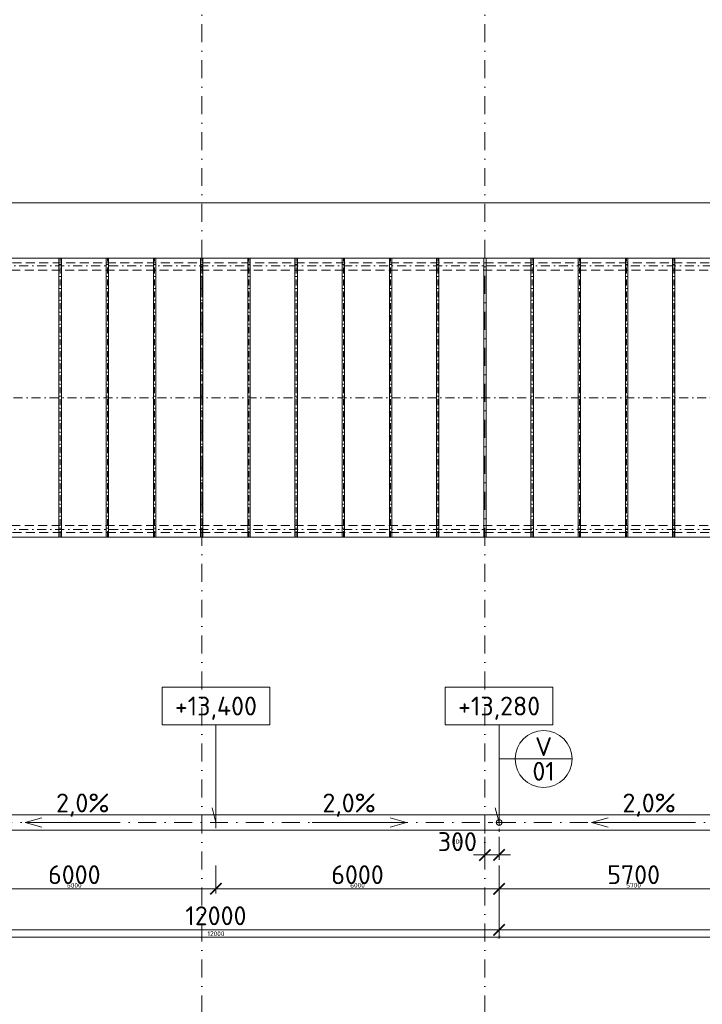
# Model space of a CAD drawing. Header units: millimetres. Extents: x -916886 to 3713765, y -2985421 to 1675785.
# Tile 113 of 256: x 56142 to 70605, y 191449 to 212309. Entities that reach past the tile are written whole.
import ezdxf
from ezdxf.enums import TextEntityAlignment as Align

# ---------------------------------------------------------------- set-up
doc = ezdxf.new("R2010")
doc.units = ezdxf.units.MM
for name, pattern in [('CENTERX2', [101.6, 63.5, -12.7, 12.7, -12.7]), ('DASHDOT', [25.4, 12.7, -6.35, 0, -6.35]), ('ČÁRKOVANÁ', [19.05, 12.7, -6.35])]:
    doc.linetypes.add(name, pattern=pattern)
doc.layers.get('Defpoints').update_dxf_attribs({"color": 8})
for name, color, linetype, lineweight in [('A99_N_kce-pohl', 1, 'Continuous', 9), ('A99_N_koty-200', 5, 'Continuous', 5), ('A99_N_koty-200 @ 200', 5, 'Continuous', 5), ('A99_N_koty-200 @ 50 (2)', 5, 'Continuous', 5), ('A99_N_koty-vysk', 160, 'Continuous', 9), ('A99_N_znaceni 200', 5, 'Continuous', 5), ('A99_S_osy', 1, 'CENTERX2', 5)]:
    doc.layers.add(name, color=color, linetype=linetype, lineweight=lineweight)
doc.styles.add('A99_kota', font='isocpeur.ttf', dxfattribs={"height": 2})
doc.styles.add('A99_popis', font='isocpeur.ttf')
doc.styles.add('ad_popis 100', font='isocpeur.ttf', dxfattribs={"height": 200})
doc.dimstyles.new('A99_kota_200 new', dxfattribs={"dimscale": 200, "dimtxt": 2, "dimasz": 1.2, "dimexe": 0.5, "dimexo": 1.5, "dimgap": 0.5, "dimtad": 1, "dimdec": 0, "dimzin": 3, "dimdsep": 46, "dimtxsty": 'A99_kota', "dimblk": 'ARCHTICK', "dimcen": 2.5, "dimazin": 2, "dimtfac": 0.75, "dimtdec": 0, "dimtix": 1, "dimtmove": 2, "dimatfit": 0, "dimfxl": 0, "dimtolj": 1, "dimtzin": 0, "dimlwd": 5, "dimlwe": 5, "dimarcsym": 0})

# ---------------------------------------------------------------- blocks, each defined once
blk = doc.blocks.new('_ArchTick')
at = {"color": 0, "linetype": 'ByBlock', "const_width": 0.15}
blk.add_lwpolyline([(-0.5, -0.5), (0.5, 0.5)], dxfattribs=at)
blk = doc.blocks.new('*D3585')
at = {"layer": 'A99_N_koty-200', "color": 0, "linetype": 'Continuous', "lineweight": 5, "transparency": 16777216}
for p, q in [((66000, 195000), (66000, 194512.5)), ((66300, 195000), (66300, 194512.5)), ((66000, 194612.5), (65760, 194612.5)), ((66000, 194612.5), (66300, 194612.5)), ((66300, 194612.5), (66540, 194612.5))]:
    blk.add_line(p, q, dxfattribs=at)
at = {"layer": 'Defpoints', "color": 0, "linetype": 'Continuous', "lineweight": 0, "transparency": 16777216}
for p in [(66000, 195300), (66300, 195300), (66300, 194612.5)]:
    blk.add_point(p, dxfattribs=at)
at = {"layer": 'A99_N_koty-200', "color": 0, "linetype": 'Continuous', "lineweight": 5, "transparency": 16777216, "xscale": 240, "yscale": 240, "zscale": 240}
blk.add_blockref('_ArchTick', (66000, 194612.5), dxfattribs=at)
at = {"layer": 'A99_N_koty-200', "color": 0, "linetype": 'Continuous', "lineweight": 5, "transparency": 16777216, "xscale": 240, "yscale": 240, "zscale": 240, "rotation": 180}
blk.add_blockref('_ArchTick', (66300, 194612.5), dxfattribs=at)
at = {"layer": 'A99_N_koty-200', "color": 0, "linetype": 'Continuous', "transparency": 16777216, "insert": (65415, 194895), "char_height": 400, "attachment_point": 5, "style": 'A99_kota'}
blk.add_mtext('\\A1;300', dxfattribs=at)
blk = doc.blocks.new('*D3586')
at = {"layer": 'A99_N_koty-200', "color": 0, "linetype": 'Continuous', "lineweight": 5, "transparency": 16777216}
for p, q in [((66000, 194812.5), (66000, 194587.5)), ((66300, 194812.5), (66300, 194587.5)), ((66000, 194612.5), (65940, 194612.5)), ((66000, 194612.5), (66300, 194612.5)), ((66300, 194612.5), (66360, 194612.5))]:
    blk.add_line(p, q, dxfattribs=at)
at = {"layer": 'Defpoints', "color": 0, "linetype": 'Continuous', "lineweight": 0, "transparency": 16777216}
for p in [(66000, 195300), (66300, 195300), (66300, 194612.5)]:
    blk.add_point(p, dxfattribs=at)
at = {"layer": 'A99_N_koty-200', "color": 0, "linetype": 'Continuous', "lineweight": 5, "transparency": 16777216, "xscale": 60, "yscale": 60, "zscale": 60}
blk.add_blockref('_ArchTick', (66000, 194612.5), dxfattribs=at)
at = {"layer": 'A99_N_koty-200', "color": 0, "linetype": 'Continuous', "lineweight": 5, "transparency": 16777216, "xscale": 60, "yscale": 60, "zscale": 60, "rotation": 180}
blk.add_blockref('_ArchTick', (66300, 194612.5), dxfattribs=at)
at = {"layer": 'A99_N_koty-200', "color": 0, "linetype": 'Continuous', "transparency": 16777216, "insert": (65415, 194895), "char_height": 100, "attachment_point": 5, "style": 'A99_kota'}
blk.add_mtext('\\A1;300', dxfattribs=at)
blk = doc.blocks.new('*D3591')
at = {"layer": 'A99_N_koty-200', "color": 0, "linetype": 'Continuous', "lineweight": 5, "transparency": 16777216}
for p, q in [((54300, 193825), (54300, 192925)), ((66300, 193825), (66300, 192925)), ((54300, 193025), (66300, 193025))]:
    blk.add_line(p, q, dxfattribs=at)
at = {"layer": 'Defpoints', "color": 0, "linetype": 'Continuous', "lineweight": 0, "transparency": 16777216}
for p in [(54300, 195300), (66300, 195300), (66300, 193025)]:
    blk.add_point(p, dxfattribs=at)
at = {"layer": 'A99_N_koty-200', "color": 0, "linetype": 'Continuous', "lineweight": 5, "transparency": 16777216, "xscale": 240, "yscale": 240, "zscale": 240, "rotation": 180}
blk.add_blockref('_ArchTick', (54300, 193025), dxfattribs=at)
at = {"layer": 'A99_N_koty-200', "color": 0, "linetype": 'Continuous', "lineweight": 5, "transparency": 16777216, "xscale": 240, "yscale": 240, "zscale": 240}
blk.add_blockref('_ArchTick', (66300, 193025), dxfattribs=at)
at = {"layer": 'A99_N_koty-200', "color": 0, "linetype": 'Continuous', "transparency": 16777216, "insert": (60300, 193325), "char_height": 400, "attachment_point": 5, "style": 'A99_kota'}
blk.add_mtext('\\A1;12000', dxfattribs=at)
blk = doc.blocks.new('*D3592')
at = {"layer": 'A99_N_koty-200', "color": 0, "linetype": 'Continuous', "lineweight": 5, "transparency": 16777216}
for p, q in [((54300, 193070), (54300, 192845)), ((66300, 193070), (66300, 192845)), ((54300, 192870), (66300, 192870))]:
    blk.add_line(p, q, dxfattribs=at)
at = {"layer": 'Defpoints', "color": 0, "linetype": 'Continuous', "lineweight": 0, "transparency": 16777216}
for p in [(54300, 195300), (66300, 195300), (66300, 192870)]:
    blk.add_point(p, dxfattribs=at)
at = {"layer": 'A99_N_koty-200', "color": 0, "linetype": 'Continuous', "lineweight": 5, "transparency": 16777216, "xscale": 60, "yscale": 60, "zscale": 60, "rotation": 180}
blk.add_blockref('_ArchTick', (54300, 192870), dxfattribs=at)
at = {"layer": 'A99_N_koty-200', "color": 0, "linetype": 'Continuous', "lineweight": 5, "transparency": 16777216, "xscale": 60, "yscale": 60, "zscale": 60}
blk.add_blockref('_ArchTick', (66300, 192870), dxfattribs=at)
at = {"layer": 'A99_N_koty-200', "color": 0, "linetype": 'Continuous', "transparency": 16777216, "insert": (60300, 192945), "char_height": 100, "attachment_point": 5, "style": 'A99_kota'}
blk.add_mtext('\\A1;12000', dxfattribs=at)
blk = doc.blocks.new('*D3594')
at = {"layer": 'A99_N_koty-200', "color": 0, "linetype": 'Continuous', "lineweight": 5, "transparency": 16777216}
for p, q in [((54300, 194390), (54300, 193795)), ((60300, 194390), (60300, 193795)), ((54300, 193895), (60300, 193895))]:
    blk.add_line(p, q, dxfattribs=at)
at = {"layer": 'Defpoints', "color": 0, "linetype": 'Continuous', "lineweight": 0, "transparency": 16777216}
for p in [(54300, 194690), (60300, 194690), (60300, 193895)]:
    blk.add_point(p, dxfattribs=at)
at = {"layer": 'A99_N_koty-200', "color": 0, "linetype": 'Continuous', "lineweight": 5, "transparency": 16777216, "xscale": 240, "yscale": 240, "zscale": 240, "rotation": 180}
blk.add_blockref('_ArchTick', (54300, 193895), dxfattribs=at)
at = {"layer": 'A99_N_koty-200', "color": 0, "linetype": 'Continuous', "lineweight": 5, "transparency": 16777216, "xscale": 240, "yscale": 240, "zscale": 240}
blk.add_blockref('_ArchTick', (60300, 193895), dxfattribs=at)
at = {"layer": 'A99_N_koty-200', "color": 0, "linetype": 'Continuous', "transparency": 16777216, "insert": (57300, 194195), "char_height": 400, "attachment_point": 5, "style": 'A99_kota'}
blk.add_mtext('\\A1;6000', dxfattribs=at)
blk = doc.blocks.new('*D3595')
at = {"layer": 'A99_N_koty-200', "color": 0, "linetype": 'Continuous', "lineweight": 5, "transparency": 16777216}
for p, q in [((54300, 194095), (54300, 193870)), ((60300, 194095), (60300, 193870)), ((54300, 193895), (60300, 193895))]:
    blk.add_line(p, q, dxfattribs=at)
at = {"layer": 'Defpoints', "color": 0, "linetype": 'Continuous', "lineweight": 0, "transparency": 16777216}
for p in [(54300, 194690), (60300, 194690), (60300, 193895)]:
    blk.add_point(p, dxfattribs=at)
at = {"layer": 'A99_N_koty-200', "color": 0, "linetype": 'Continuous', "lineweight": 5, "transparency": 16777216, "xscale": 60, "yscale": 60, "zscale": 60, "rotation": 180}
blk.add_blockref('_ArchTick', (54300, 193895), dxfattribs=at)
at = {"layer": 'A99_N_koty-200', "color": 0, "linetype": 'Continuous', "lineweight": 5, "transparency": 16777216, "xscale": 60, "yscale": 60, "zscale": 60}
blk.add_blockref('_ArchTick', (60300, 193895), dxfattribs=at)
at = {"layer": 'A99_N_koty-200', "color": 0, "linetype": 'Continuous', "transparency": 16777216, "insert": (57300, 193970), "char_height": 100, "attachment_point": 5, "style": 'A99_kota'}
blk.add_mtext('\\A1;6000', dxfattribs=at)
blk = doc.blocks.new('*D3597')
at = {"layer": 'A99_N_koty-200', "color": 0, "linetype": 'Continuous', "lineweight": 5, "transparency": 16777216}
for p, q in [((60300, 194390), (60300, 193795)), ((66300, 194390), (66300, 193795)), ((66300, 193895), (60300, 193895))]:
    blk.add_line(p, q, dxfattribs=at)
at = {"layer": 'Defpoints', "color": 0, "linetype": 'Continuous', "lineweight": 0, "transparency": 16777216}
for p in [(60300, 194690), (66300, 194690), (60300, 193895)]:
    blk.add_point(p, dxfattribs=at)
at = {"layer": 'A99_N_koty-200', "color": 0, "linetype": 'Continuous', "lineweight": 5, "transparency": 16777216, "xscale": 240, "yscale": 240, "zscale": 240, "rotation": 180}
blk.add_blockref('_ArchTick', (60300, 193895), dxfattribs=at)
at = {"layer": 'A99_N_koty-200', "color": 0, "linetype": 'Continuous', "lineweight": 5, "transparency": 16777216, "xscale": 240, "yscale": 240, "zscale": 240}
blk.add_blockref('_ArchTick', (66300, 193895), dxfattribs=at)
at = {"layer": 'A99_N_koty-200', "color": 0, "linetype": 'Continuous', "transparency": 16777216, "insert": (63300, 194195), "char_height": 400, "attachment_point": 5, "style": 'A99_kota'}
blk.add_mtext('\\A1;6000', dxfattribs=at)
blk = doc.blocks.new('*D3598')
at = {"layer": 'A99_N_koty-200', "color": 0, "linetype": 'Continuous', "lineweight": 5, "transparency": 16777216}
for p, q in [((60300, 194095), (60300, 193870)), ((66300, 194095), (66300, 193870)), ((66300, 193895), (60300, 193895))]:
    blk.add_line(p, q, dxfattribs=at)
at = {"layer": 'Defpoints', "color": 0, "linetype": 'Continuous', "lineweight": 0, "transparency": 16777216}
for p in [(60300, 194690), (66300, 194690), (60300, 193895)]:
    blk.add_point(p, dxfattribs=at)
at = {"layer": 'A99_N_koty-200', "color": 0, "linetype": 'Continuous', "lineweight": 5, "transparency": 16777216, "xscale": 60, "yscale": 60, "zscale": 60, "rotation": 180}
blk.add_blockref('_ArchTick', (60300, 193895), dxfattribs=at)
at = {"layer": 'A99_N_koty-200', "color": 0, "linetype": 'Continuous', "lineweight": 5, "transparency": 16777216, "xscale": 60, "yscale": 60, "zscale": 60}
blk.add_blockref('_ArchTick', (66300, 193895), dxfattribs=at)
at = {"layer": 'A99_N_koty-200', "color": 0, "linetype": 'Continuous', "transparency": 16777216, "insert": (63300, 193970), "char_height": 100, "attachment_point": 5, "style": 'A99_kota'}
blk.add_mtext('\\A1;6000', dxfattribs=at)
blk = doc.blocks.new('*U62')
at = {"color": 0, "linetype": 'ByBlock'}
for p, q in [((5.7, -4), (5.7, -14.35)), ((5.7, -14.35), (5.29, -12.8))]:
    blk.add_line(p, q, dxfattribs=at)
blk.add_lwpolyline([(0, -4), (11.4, -4), (11.4, 0), (0, 0)], close=True, dxfattribs=at)
at = {"color": 0, "linetype": 'ByBlock', "style": 'A99_kota'}
for tag, p in [('VYSKA', (5.7, -2.24)), ('VYSKA_POPIS1', (5.7, -6.04)), ('VYSKA_POPIS2', (5.9, -9.54)), ('VYSKA_POPIS3', (5.9, -13.04))]:
    blk.add_attdef(tag, text='', height=2, dxfattribs=at).set_placement(p, align=Align.MIDDLE)
blk = doc.blocks.new('*D3825')
at = {"layer": 'A99_N_koty-200', "color": 0, "linetype": 'Continuous', "lineweight": 5, "transparency": 16777216}
for p, q in [((72000, 194695), (72000, 193795)), ((66300, 194390), (66300, 193795)), ((66300, 193895), (72000, 193895))]:
    blk.add_line(p, q, dxfattribs=at)
at = {"layer": 'Defpoints', "color": 0, "linetype": 'Continuous', "lineweight": 0, "transparency": 16777216}
for p in [(72000, 195180), (66300, 194690), (72000, 193895)]:
    blk.add_point(p, dxfattribs=at)
at = {"layer": 'A99_N_koty-200', "color": 0, "linetype": 'Continuous', "lineweight": 5, "transparency": 16777216, "xscale": 240, "yscale": 240, "zscale": 240, "rotation": 180}
blk.add_blockref('_ArchTick', (66300, 193895), dxfattribs=at)
at = {"layer": 'A99_N_koty-200', "color": 0, "linetype": 'Continuous', "lineweight": 5, "transparency": 16777216, "xscale": 240, "yscale": 240, "zscale": 240}
blk.add_blockref('_ArchTick', (72000, 193895), dxfattribs=at)
at = {"layer": 'A99_N_koty-200', "color": 0, "linetype": 'Continuous', "transparency": 16777216, "insert": (69150, 194195), "char_height": 400, "attachment_point": 5, "style": 'A99_kota'}
blk.add_mtext('\\A1;5700', dxfattribs=at)
blk = doc.blocks.new('*D3826')
at = {"layer": 'A99_N_koty-200', "color": 0, "linetype": 'Continuous', "lineweight": 5, "transparency": 16777216}
for p, q in [((66300, 194095), (66300, 193870)), ((72000, 194095), (72000, 193870)), ((66300, 193895), (72000, 193895))]:
    blk.add_line(p, q, dxfattribs=at)
at = {"layer": 'Defpoints', "color": 0, "linetype": 'Continuous', "lineweight": 0, "transparency": 16777216}
for p in [(72000, 195180), (66300, 194690), (72000, 193895)]:
    blk.add_point(p, dxfattribs=at)
at = {"layer": 'A99_N_koty-200', "color": 0, "linetype": 'Continuous', "lineweight": 5, "transparency": 16777216, "xscale": 60, "yscale": 60, "zscale": 60, "rotation": 180}
blk.add_blockref('_ArchTick', (66300, 193895), dxfattribs=at)
at = {"layer": 'A99_N_koty-200', "color": 0, "linetype": 'Continuous', "lineweight": 5, "transparency": 16777216, "xscale": 60, "yscale": 60, "zscale": 60}
blk.add_blockref('_ArchTick', (72000, 193895), dxfattribs=at)
at = {"layer": 'A99_N_koty-200', "color": 0, "linetype": 'Continuous', "transparency": 16777216, "insert": (69150, 193970), "char_height": 100, "attachment_point": 5, "style": 'A99_kota'}
blk.add_mtext('\\A1;5700', dxfattribs=at)
blk = doc.blocks.new('*D3834')
at = {"layer": 'A99_N_koty-200', "color": 0, "linetype": 'Continuous', "lineweight": 5, "transparency": 16777216}
for p, q in [((66300, 193825), (66300, 192925)), ((77700, 193825), (77700, 192925)), ((77700, 193025), (66300, 193025))]:
    blk.add_line(p, q, dxfattribs=at)
at = {"layer": 'Defpoints', "color": 0, "linetype": 'Continuous', "lineweight": 0, "transparency": 16777216}
for p in [(66300, 195300), (77700, 195300), (66300, 193025)]:
    blk.add_point(p, dxfattribs=at)
at = {"layer": 'A99_N_koty-200', "color": 0, "linetype": 'Continuous', "lineweight": 5, "transparency": 16777216, "xscale": 240, "yscale": 240, "zscale": 240, "rotation": 180}
blk.add_blockref('_ArchTick', (66300, 193025), dxfattribs=at)
at = {"layer": 'A99_N_koty-200', "color": 0, "linetype": 'Continuous', "lineweight": 5, "transparency": 16777216, "xscale": 240, "yscale": 240, "zscale": 240}
blk.add_blockref('_ArchTick', (77700, 193025), dxfattribs=at)
at = {"layer": 'A99_N_koty-200', "color": 0, "linetype": 'Continuous', "transparency": 16777216, "insert": (72000, 193325), "char_height": 400, "attachment_point": 5, "style": 'A99_kota'}
blk.add_mtext('\\A1;11400', dxfattribs=at)
blk = doc.blocks.new('*D3835')
at = {"layer": 'A99_N_koty-200', "color": 0, "linetype": 'Continuous', "lineweight": 5, "transparency": 16777216}
for p, q in [((66300, 193070), (66300, 192845)), ((77700, 193070), (77700, 192845)), ((77700, 192870), (66300, 192870))]:
    blk.add_line(p, q, dxfattribs=at)
at = {"layer": 'Defpoints', "color": 0, "linetype": 'Continuous', "lineweight": 0, "transparency": 16777216}
for p in [(66300, 195300), (77700, 195300), (66300, 192870)]:
    blk.add_point(p, dxfattribs=at)
at = {"layer": 'A99_N_koty-200', "color": 0, "linetype": 'Continuous', "lineweight": 5, "transparency": 16777216, "xscale": 60, "yscale": 60, "zscale": 60, "rotation": 180}
blk.add_blockref('_ArchTick', (66300, 192870), dxfattribs=at)
at = {"layer": 'A99_N_koty-200', "color": 0, "linetype": 'Continuous', "lineweight": 5, "transparency": 16777216, "xscale": 60, "yscale": 60, "zscale": 60}
blk.add_blockref('_ArchTick', (77700, 192870), dxfattribs=at)
at = {"layer": 'A99_N_koty-200', "color": 0, "linetype": 'Continuous', "transparency": 16777216, "insert": (72000, 192945), "char_height": 100, "attachment_point": 5, "style": 'A99_kota'}
blk.add_mtext('\\A1;11400', dxfattribs=at)
blk = doc.blocks.new('*D4107')
at = {"layer": 'A99_N_koty-200', "color": 0, "linetype": 'Continuous', "lineweight": 5, "transparency": 16777216}
for p, q in [((11960, 207630), (11960, 208530)), ((11960, 208430), (78000, 208430)), ((78000, 207630), (78000, 208530))]:
    blk.add_line(p, q, dxfattribs=at)
at = {"layer": 'Defpoints', "color": 0, "linetype": 'Continuous', "lineweight": 0, "transparency": 16777216}
for p in [(78000, 208430), (11960, 207255), (78000, 207255)]:
    blk.add_point(p, dxfattribs=at)
at = {"layer": 'A99_N_koty-200', "color": 0, "linetype": 'Continuous', "lineweight": 5, "transparency": 16777216, "xscale": 240, "yscale": 240, "zscale": 240, "rotation": 180}
blk.add_blockref('_ArchTick', (11960, 208430), dxfattribs=at)
at = {"layer": 'A99_N_koty-200', "color": 0, "linetype": 'Continuous', "lineweight": 5, "transparency": 16777216, "xscale": 240, "yscale": 240, "zscale": 240}
blk.add_blockref('_ArchTick', (78000, 208430), dxfattribs=at)
at = {"layer": 'A99_N_koty-200', "color": 0, "linetype": 'Continuous', "transparency": 16777216, "insert": (44980, 208730), "char_height": 400, "attachment_point": 5, "style": 'A99_kota'}
blk.add_mtext('\\A1;66040', dxfattribs=at)
blk = doc.blocks.new('*D4108')
at = {"layer": 'A99_N_koty-200', "color": 0, "linetype": 'Continuous', "lineweight": 5, "transparency": 16777216}
for p, q in [((11960, 208230), (11960, 208455)), ((11960, 208430), (78000, 208430)), ((78000, 208230), (78000, 208455))]:
    blk.add_line(p, q, dxfattribs=at)
at = {"layer": 'Defpoints', "color": 0, "linetype": 'Continuous', "lineweight": 0, "transparency": 16777216}
for p in [(78000, 208430), (11960, 207255), (78000, 207255)]:
    blk.add_point(p, dxfattribs=at)
at = {"layer": 'A99_N_koty-200', "color": 0, "linetype": 'Continuous', "lineweight": 5, "transparency": 16777216, "xscale": 60, "yscale": 60, "zscale": 60, "rotation": 180}
blk.add_blockref('_ArchTick', (11960, 208430), dxfattribs=at)
at = {"layer": 'A99_N_koty-200', "color": 0, "linetype": 'Continuous', "lineweight": 5, "transparency": 16777216, "xscale": 60, "yscale": 60, "zscale": 60}
blk.add_blockref('_ArchTick', (78000, 208430), dxfattribs=at)
at = {"layer": 'A99_N_koty-200', "color": 0, "linetype": 'Continuous', "transparency": 16777216, "insert": (44980, 208505), "char_height": 100, "attachment_point": 5, "style": 'A99_kota'}
blk.add_mtext('\\A1;66040', dxfattribs=at)
blk = doc.blocks.new('*U20')
at = {"color": 0, "linetype": 'ByBlock'}
blk.add_line((-3.02, 0), (3.02, 0), dxfattribs=at)
blk.add_circle((0, 0), 3.02, dxfattribs=at)
at = {"color": 0, "linetype": 'ByBlock', "style": 'A99_popis'}
for tag, p in [('KATEGORIE', (0, 1.31)), ('PRVEK', (0, -1.3))]:
    blk.add_attdef(tag, text='', height=2, dxfattribs=at).set_placement(p, align=Align.MIDDLE_CENTER)
blk = doc.blocks.new('*U4879')
at = {"layer": 'A99_N_koty-200 @ 200', "linetype": 'Continuous'}
dim = blk.add_linear_dim(base=(66300, 194612.5), p1=(66000, 195300), p2=(66300, 195300), dimstyle='A99_kota_200 new', override={"dimscale": 200, "dimtix": 1, "dimtofl": 1, "dimtmove": 2, "dimatfit": 0}, dxfattribs=at)
dim.commit()
dim.dimension.update_dxf_attribs({"geometry": '*D3585', "text_midpoint": (65415, 194895), "dimtype": 128})
at = {"layer": 'A99_N_koty-200 @ 50 (2)', "linetype": 'Continuous'}
dim = blk.add_linear_dim(base=(66300, 194612.5), p1=(66000, 195300), p2=(66300, 195300), dimstyle='A99_kota_200 new', override={"dimscale": 50, "dimtix": 1, "dimtofl": 1, "dimtmove": 2, "dimatfit": 0}, dxfattribs=at)
dim.commit()
dim.dimension.update_dxf_attribs({"geometry": '*D3586', "text_midpoint": (65415, 194895), "dimtype": 128})
blk = doc.blocks.new('*U4881')
at = {"layer": 'A99_N_koty-200 @ 200', "linetype": 'Continuous'}
dim = blk.add_linear_dim(base=(66300, 193025), p1=(54300, 195300), p2=(66300, 195300), dimstyle='A99_kota_200 new', override={"dimscale": 200, "dimtix": 1, "dimtofl": 1, "dimtmove": 2, "dimatfit": 0}, dxfattribs=at)
dim.commit()
dim.dimension.update_dxf_attribs({"geometry": '*D3591', "text_midpoint": (60300, 193325)})
at = {"layer": 'A99_N_koty-200 @ 50 (2)', "linetype": 'Continuous'}
dim = blk.add_linear_dim(base=(66300, 192870), p1=(54300, 195300), p2=(66300, 195300), dimstyle='A99_kota_200 new', override={"dimscale": 50, "dimtix": 1, "dimtofl": 1, "dimtmove": 2, "dimatfit": 0}, dxfattribs=at)
dim.commit()
dim.dimension.update_dxf_attribs({"geometry": '*D3592', "text_midpoint": (60300, 192945)})
blk = doc.blocks.new('*U4882')
at = {"layer": 'A99_N_koty-200 @ 200', "linetype": 'Continuous'}
dim = blk.add_linear_dim(base=(60300, 193895), p1=(54300, 194690), p2=(60300, 194690), dimstyle='A99_kota_200 new', override={"dimscale": 200, "dimtix": 1, "dimtofl": 1, "dimtmove": 2, "dimatfit": 0}, dxfattribs=at)
dim.commit()
dim.dimension.update_dxf_attribs({"geometry": '*D3594', "text_midpoint": (57300, 194195)})
at = {"layer": 'A99_N_koty-200 @ 50 (2)', "linetype": 'Continuous'}
dim = blk.add_linear_dim(base=(60300, 193895), p1=(54300, 194690), p2=(60300, 194690), dimstyle='A99_kota_200 new', override={"dimscale": 50, "dimtix": 1, "dimtofl": 1, "dimtmove": 2, "dimatfit": 0}, dxfattribs=at)
dim.commit()
dim.dimension.update_dxf_attribs({"geometry": '*D3595', "text_midpoint": (57300, 193970)})
blk = doc.blocks.new('*U4883')
at = {"layer": 'A99_N_koty-200 @ 200', "linetype": 'Continuous'}
dim = blk.add_linear_dim(base=(60300, 193895), p1=(66300, 194690), p2=(60300, 194690), angle=180, dimstyle='A99_kota_200 new', override={"dimscale": 200, "dimtix": 1, "dimtofl": 1, "dimtmove": 2, "dimatfit": 0}, dxfattribs=at)
dim.commit()
dim.dimension.update_dxf_attribs({"geometry": '*D3597', "text_midpoint": (63300, 194195)})
at = {"layer": 'A99_N_koty-200 @ 50 (2)', "linetype": 'Continuous'}
dim = blk.add_linear_dim(base=(60300, 193895), p1=(66300, 194690), p2=(60300, 194690), angle=180, dimstyle='A99_kota_200 new', override={"dimscale": 50, "dimtix": 1, "dimtofl": 1, "dimtmove": 2, "dimatfit": 0}, dxfattribs=at)
dim.commit()
dim.dimension.update_dxf_attribs({"geometry": '*D3598', "text_midpoint": (63300, 193970)})
blk = doc.blocks.new('*U4959')
at = {"layer": 'A99_N_koty-200 @ 200', "linetype": 'Continuous'}
dim = blk.add_linear_dim(base=(72000, 193895), p1=(66300, 194690), p2=(72000, 195180), dimstyle='A99_kota_200 new', override={"dimscale": 200, "dimtix": 1, "dimtofl": 1, "dimtmove": 2, "dimatfit": 0}, dxfattribs=at)
dim.commit()
dim.dimension.update_dxf_attribs({"geometry": '*D3825', "text_midpoint": (69150, 194195)})
at = {"layer": 'A99_N_koty-200 @ 50 (2)', "linetype": 'Continuous'}
dim = blk.add_linear_dim(base=(72000, 193895), p1=(66300, 194690), p2=(72000, 195180), dimstyle='A99_kota_200 new', override={"dimscale": 50, "dimtix": 1, "dimtofl": 1, "dimtmove": 2, "dimatfit": 0}, dxfattribs=at)
dim.commit()
dim.dimension.update_dxf_attribs({"geometry": '*D3826', "text_midpoint": (69150, 193970)})
blk = doc.blocks.new('*U4962')
at = {"layer": 'A99_N_koty-200 @ 200', "linetype": 'Continuous'}
dim = blk.add_linear_dim(base=(66300, 193025), p1=(77700, 195300), p2=(66300, 195300), angle=180, dimstyle='A99_kota_200 new', override={"dimscale": 200, "dimtix": 1, "dimtofl": 1, "dimtmove": 2, "dimatfit": 0}, dxfattribs=at)
dim.commit()
dim.dimension.update_dxf_attribs({"geometry": '*D3834', "text_midpoint": (72000, 193325)})
at = {"layer": 'A99_N_koty-200 @ 50 (2)', "linetype": 'Continuous'}
dim = blk.add_linear_dim(base=(66300, 192870), p1=(77700, 195300), p2=(66300, 195300), angle=180, dimstyle='A99_kota_200 new', override={"dimscale": 50, "dimtix": 1, "dimtofl": 1, "dimtmove": 2, "dimatfit": 0}, dxfattribs=at)
dim.commit()
dim.dimension.update_dxf_attribs({"geometry": '*D3835', "text_midpoint": (72000, 192945)})
blk = doc.blocks.new('*U5076')
at = {"layer": 'A99_N_koty-200 @ 200', "linetype": 'Continuous'}
dim = blk.add_linear_dim(base=(78000, 208430), p1=(11960, 207255), p2=(78000, 207255), dimstyle='A99_kota_200 new', override={"dimscale": 200, "dimtix": 1, "dimtofl": 1, "dimtmove": 2, "dimatfit": 0}, dxfattribs=at)
dim.commit()
dim.dimension.update_dxf_attribs({"geometry": '*D4107', "text_midpoint": (44980, 208730)})
at = {"layer": 'A99_N_koty-200 @ 50 (2)', "linetype": 'Continuous'}
dim = blk.add_linear_dim(base=(78000, 208430), p1=(11960, 207255), p2=(78000, 207255), dimstyle='A99_kota_200 new', override={"dimscale": 50, "dimtix": 1, "dimtofl": 1, "dimtmove": 2, "dimatfit": 0}, dxfattribs=at)
dim.commit()
dim.dimension.update_dxf_attribs({"geometry": '*D4108', "text_midpoint": (44980, 208505)})

msp = doc.modelspace()

# ---------------------------------------------------------------- linework, layer by layer
at = {"layer": 'A99_N_kce-pohl', "linetype": 'Continuous', "lineweight": 9}
for p, q in [((56975, 201345), (56975, 207255)), ((57025, 201345), (57025, 207255)), ((57975, 201345), (57975, 207255)), ((58025, 201345), (58025, 207255)), ((58975, 201345), (58975, 207255)), ((59025, 201345), (59025, 207255)), ((59975, 201345), (59975, 207255)), ((60025, 201345), (60025, 207255)), ((60975, 201345), (60975, 207255)), ((61025, 201345), (61025, 207255)), ((61975, 201345), (61975, 207255)), ((62025, 201345), (62025, 207255)), ((62975, 201345), (62975, 207255)), ((63025, 201345), (63025, 207255)), ((63975, 201345), (63975, 207255)), ((64025, 201345), (64025, 207255)), ((64975, 201345), (64975, 207255)), ((65025, 201345), (65025, 207255)), ((65975, 201345), (65975, 207255)), ((66025, 201345), (66025, 207255)), ((66975, 201345), (66975, 207255)), ((67025, 201345), (67025, 207255)), ((67975, 201345), (67975, 207255)), ((68025, 201345), (68025, 207255)), ((68975, 201345), (68975, 207255)), ((69025, 201345), (69025, 207255)), ((69975, 201345), (69975, 207255)), ((70025, 201345), (70025, 207255))]:
    msp.add_line(p, q, dxfattribs=at)
at = {"layer": 'A99_N_kce-pohl', "linetype": 'ČÁRKOVANÁ', "lineweight": 9, "ltscale": 15}
for points in [[(144760, 207155), (11790, 207155)], [(144450, 207005.3), (12100, 207005.3)], [(144450, 201594.7), (12100, 201594.7)], [(144760, 201445), (11790, 201445)]]:
    msp.add_lwpolyline(points, dxfattribs=at)
at = {"layer": 'A99_N_kce-pohl', "linetype": 'Continuous', "lineweight": 9}
msp.add_lwpolyline([(11930, 207255), (144620, 207255), (144620, 201345), (11930, 201345)], close=True, dxfattribs=at)
for points in [[(56975, 204675), (56975, 204495)], [(57025, 204675), (57025, 204495)], [(57975, 204675), (57975, 204495)], [(58025, 204675), (58025, 204495)], [(58975, 204675), (58975, 204495)], [(59025, 204675), (59025, 204495)], [(59975, 204675), (59975, 204495)], [(60025, 204675), (60025, 204495)], [(60975, 204675), (60975, 204495)], [(61025, 204675), (61025, 204495)], [(61975, 204675), (61975, 204495)], [(62025, 204675), (62025, 204495)], [(62975, 204675), (62975, 204495)], [(63025, 204675), (63025, 204495)], [(63975, 204675), (63975, 204495)], [(64025, 204675), (64025, 204495)], [(64975, 204675), (64975, 204495)], [(65025, 204675), (65025, 204495)], [(65975, 204675), (65975, 204495)], [(66025, 204675), (66025, 204495)], [(66975, 204675), (66975, 204495)], [(67025, 204675), (67025, 204495)], [(67975, 204675), (67975, 204495)], [(68025, 204675), (68025, 204495)], [(68975, 204675), (68975, 204495)], [(69025, 204675), (69025, 204495)], [(69975, 204675), (69975, 204495)], [(70025, 204675), (70025, 204495)]]:
    msp.add_lwpolyline(points, dxfattribs=at)
at = {"layer": 'A99_N_kce-pohl', "color": 1, "linetype": 'Continuous', "ltscale": 25}
msp.add_lwpolyline([(150690, 195135), (150690, 195465), (6000, 195465), (6000, 195135)], close=True, dxfattribs=at)
at = {"layer": 'A99_N_kce-pohl', "linetype": 'DASHDOT', "lineweight": 5, "ltscale": 5}
for points in [[(66300, 195100), (66300, 195500)], [(66100, 195300), (66500, 195300)]]:
    msp.add_lwpolyline(points, dxfattribs=at)
at = {"layer": 'A99_N_kce-pohl', "linetype": 'Continuous', "lineweight": 5}
msp.add_lwpolyline([(60300, 195180), (60300, 195420)], dxfattribs=at)
at = {"layer": 'A99_N_kce-pohl', "linetype": 'Continuous'}
msp.add_circle((66300, 195300), 60, dxfattribs=at)
at = {"layer": 'A99_N_koty-vysk'}
for points in [[(56260, 195300), (56610, 195400)], [(56260, 195300), (58260, 195300)], [(56260, 195300), (56610, 195200)], [(64340, 195300), (62340, 195300)], [(64340, 195300), (63990, 195400)], [(64340, 195300), (63990, 195200)], [(68260, 195300), (68610, 195400)], [(68260, 195300), (70260, 195300)], [(68260, 195300), (68610, 195200)]]:
    msp.add_lwpolyline(points, dxfattribs=at)
at = {"layer": 'A99_N_znaceni 200'}
msp.add_lwpolyline([(66638.5, 196646.5), (66300, 196646.5)], dxfattribs=at)
at = {"layer": 'A99_S_osy', "linetype": 'DASHDOT', "lineweight": 5, "ltscale": 10}
for p, q in [((57000, 201345), (57000, 207255)), ((58000, 201345), (58000, 207255)), ((59000, 201345), (59000, 207255)), ((60000, 201345), (60000, 207255)), ((61000, 201345), (61000, 207255)), ((62000, 201345), (62000, 207255)), ((63000, 201345), (63000, 207255)), ((64000, 201345), (64000, 207255)), ((65000, 201345), (65000, 207255)), ((67000, 201345), (67000, 207255)), ((68000, 201345), (68000, 207255)), ((69000, 201345), (69000, 207255)), ((70000, 201345), (70000, 207255))]:
    msp.add_line(p, q, dxfattribs=at)
at = {"layer": 'A99_S_osy', "linetype": 'DASHDOT', "lineweight": 5, "ltscale": 30}
for points in [[(60000, 264800), (60000, 176462.5)], [(66000, 264800), (66000, 146890)], [(176395, 195300), (4375, 195300)]]:
    msp.add_lwpolyline(points, dxfattribs=at)
at = {"layer": 'A99_S_osy', "linetype": 'DASHDOT', "lineweight": 5, "ltscale": 15}
for points in [[(144740, 207095), (11865, 207095)], [(144620, 204300), (11930, 204300)], [(144740, 201505), (11865, 201505)]]:
    msp.add_lwpolyline(points, dxfattribs=at)

# ---------------------------------------------------------------- block references
at = {"layer": 'A99_N_koty-200', "color": 4, "linetype": 'Continuous', "lineweight": 0}
for name in ['*U5076', '*U4881', '*U4879', '*U4962', '*U4959', '*U4882', '*U4883']:
    msp.add_blockref(name, (0, 0), dxfattribs=at)
at = {"layer": 'A99_N_koty-vysk', "xscale": 200, "yscale": 200, "zscale": 200}
for p, values in [((59160, 198170), {'VYSKA': '+13,400'}), ((65160, 198170), {'VYSKA': '+13,280'})]:
    msp.add_blockref('*U62', p, dxfattribs=at).add_auto_attribs(values)
at = {"layer": 'A99_N_znaceni 200', "xscale": 200, "yscale": 200, "zscale": 200}
msp.add_blockref('*U20', (67242.5, 196646.5), dxfattribs=at).add_auto_attribs({'KATEGORIE': 'V', 'PRVEK': '01'})

# ---------------------------------------------------------------- texts
at = {"layer": 'A99_N_koty-vysk', "char_height": 400, "style": 'ad_popis 100'}
for insert, attachment_point in [((56913, 195915), 1), ((63687, 195915), 3), ((68913, 195915), 1)]:
    msp.add_mtext_dynamic_manual_height_columns('2,0%', width=673.852, gutter_width=2000, heights=[0], dxfattribs=dict(at, insert=insert, attachment_point=attachment_point))

doc.saveas('drawing.dxf')
